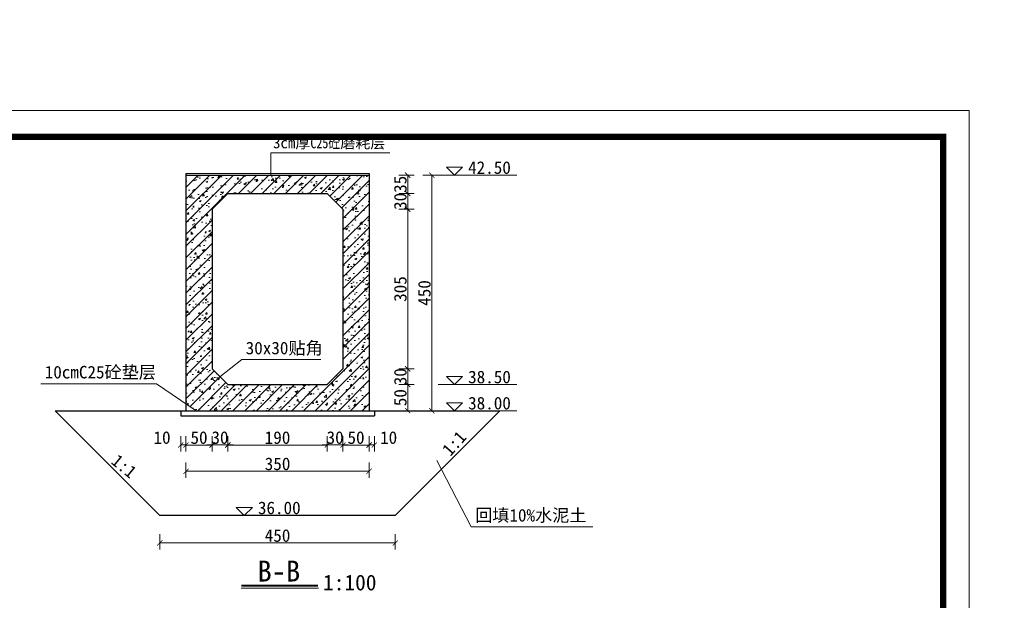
# Model space of a CAD drawing. Extents: x -13074 to 1448651, y 3648755 to 8081248.
# Tile 64 of 173: x 558989 to 559177, y 3858689 to 3858800. Entities that reach past the tile are written whole.
import ezdxf

# ---------------------------------------------------------------- set-up
doc = ezdxf.new("R2010")
doc.units = 0
doc.header["$PDMODE"] = 32
doc.header["$PDSIZE"] = 0.2
doc.layers.get('0').update_dxf_attribs({"linetype": 'CONTINUOUS'})
doc.layers.get('Defpoints').update_dxf_attribs({"linetype": 'CONTINUOUS'})
for name, color, linetype, lineweight in [('0.09标注线', 3, 'CONTINUOUS', 9), ('0.13填充', 8, 'CONTINUOUS', 9), ('0.30粗线', 7, 'CONTINUOUS', 30), ('SHEET', 1, 'CONTINUOUS', 15), ('文字', 7, 'CONTINUOUS', 15), ('新建路', 7, 'CONTINUOUS', 40)]:
    doc.layers.add(name, color=color, linetype=linetype, lineweight=lineweight)
doc.layers.add('PUB_DIM', color=3, linetype='CONTINUOUS')
doc.styles.add('-仿宋_GB2312', font='FangSong_GB2312.ttf')
doc.styles.add('TSSD_Dimension', font='tssdeng.shx', dxfattribs={"width": 0.7, "bigfont": '1hztxt.shx'})
doc.dimstyles.new('TSSD_100_100', dxfattribs={"dimtxt": 300, "dimasz": 100, "dimexe": 100, "dimexo": 250, "dimgap": 100, "dimtad": 1, "dimdec": 0, "dimzin": 0, "dimdsep": 46, "dimtxsty": 'TSSD_Dimension', "dimblk": 'ARCHTICK', "dimcen": 0, "dimdle": 100, "dimclrt": 7, "dimadec": 0, "dimazin": 0, "dimtfac": 1, "dimtdec": 0, "dimtix": 1, "dimtmove": 2, "dimatfit": 3, "dimfxl": 1, "dimtolj": 1, "dimtzin": 0, "dimarcsym": 0})
doc.dimstyles.new('zzzz STANDARD', dxfattribs={"dimtxt": 2.3, "dimasz": 1, "dimexe": 1.25, "dimexo": 1.5, "dimgap": 0.2, "dimtad": 1, "dimdec": 0, "dimlfac": 10, "dimzin": 0, "dimdsep": 46, "dimtxsty": '-仿宋_GB2312', "dimblk": 'ARCHTICK', "dimcen": 0.09, "dimadec": 0, "dimazin": 0, "dimtfac": 1, "dimtdec": 0, "dimtix": 1, "dimtmove": 2, "dimatfit": 3, "dimfxl": 1.7, "dimfxlon": 1, "dimtolj": 1, "dimtzin": 0, "dimlwd": 9, "dimlwe": 9, "dimarcsym": 0})

# ---------------------------------------------------------------- blocks, each defined once
blk = doc.blocks.new('_ARCHTICK')
at = {"color": 0, "linetype": 'ByBlock', "const_width": 0.15}
blk.add_lwpolyline([(-0.5, -0.5), (0.5, 0.5)], dxfattribs=at)
blk = doc.blocks.new('*D1930')
at = {"layer": 'Defpoints', "color": 0, "linetype": 'Continuous', "lineweight": 13}
for p in [(559026.12, 3858733.15), (559029.12, 3858730.15), (559029.12, 3858718.61)]:
    blk.add_point(p, dxfattribs=at)
at = {"layer": '新建路', "color": 0, "linetype": 'Continuous', "lineweight": 9}
for p, q in [((559026.12, 3858720.31), (559026.12, 3858717.36)), ((559029.12, 3858720.31), (559029.12, 3858717.36)), ((559026.12, 3858718.61), (559025.12, 3858718.61)), ((559026.12, 3858718.61), (559029.12, 3858718.61)), ((559029.12, 3858718.61), (559030.12, 3858718.61))]:
    blk.add_line(p, q, dxfattribs=at)
blk.add_blockref('_ARCHTICK', (559026.12, 3858718.61), dxfattribs=at)
at = {"layer": '新建路', "color": 0, "linetype": 'Continuous', "lineweight": 9, "rotation": 180}
blk.add_blockref('_ARCHTICK', (559029.12, 3858718.61), dxfattribs=at)
at = {"layer": '新建路', "color": 0, "linetype": 'Continuous', "lineweight": 13, "insert": (559027.62, 3858720.01), "char_height": 2.4, "attachment_point": 5, "style": '-仿宋_GB2312'}
blk.add_mtext('\\A1;30', dxfattribs=at)
blk = doc.blocks.new('*D1932')
at = {"layer": 'Defpoints', "color": 0, "linetype": 'Continuous', "lineweight": 13}
for p in [(559051.12, 3858733.15), (559048.12, 3858730.15), (559051.12, 3858718.61)]:
    blk.add_point(p, dxfattribs=at)
at = {"layer": '新建路', "color": 0, "linetype": 'Continuous', "lineweight": 9}
for p, q in [((559048.12, 3858720.31), (559048.12, 3858717.36)), ((559051.12, 3858720.31), (559051.12, 3858717.36)), ((559048.12, 3858718.61), (559047.12, 3858718.61)), ((559048.12, 3858718.61), (559051.12, 3858718.61)), ((559051.12, 3858718.61), (559052.12, 3858718.61))]:
    blk.add_line(p, q, dxfattribs=at)
blk.add_blockref('_ARCHTICK', (559048.12, 3858718.61), dxfattribs=at)
at = {"layer": '新建路', "color": 0, "linetype": 'Continuous', "lineweight": 9, "rotation": 180}
blk.add_blockref('_ARCHTICK', (559051.12, 3858718.61), dxfattribs=at)
at = {"layer": '新建路', "color": 0, "linetype": 'Continuous', "lineweight": 13, "insert": (559049.62, 3858720.01), "char_height": 2.4, "attachment_point": 5, "style": '-仿宋_GB2312'}
blk.add_mtext('\\A1;30', dxfattribs=at)
blk = doc.blocks.new('*D1934')
at = {"layer": 'Defpoints', "color": 0, "linetype": 'Continuous', "lineweight": 13}
for p in [(559021.12, 3858725.15), (559056.12, 3858725.15), (559021.12, 3858713.59)]:
    blk.add_point(p, dxfattribs=at)
at = {"layer": '新建路', "color": 0, "linetype": 'Continuous', "lineweight": 9}
for p, q in [((559021.12, 3858715.29), (559021.12, 3858712.34)), ((559056.12, 3858715.29), (559056.12, 3858712.34)), ((559056.12, 3858713.59), (559021.12, 3858713.59))]:
    blk.add_line(p, q, dxfattribs=at)
at = {"layer": '新建路', "color": 0, "linetype": 'Continuous', "lineweight": 9, "rotation": 180}
blk.add_blockref('_ARCHTICK', (559021.12, 3858713.59), dxfattribs=at)
at = {"layer": '新建路', "color": 0, "linetype": 'Continuous', "lineweight": 9}
blk.add_blockref('_ARCHTICK', (559056.12, 3858713.59), dxfattribs=at)
at = {"layer": '新建路', "color": 0, "linetype": 'Continuous', "lineweight": 13, "insert": (559038.62, 3858714.99), "char_height": 2.4, "attachment_point": 5, "style": '-仿宋_GB2312'}
blk.add_mtext('\\A1;350', dxfattribs=at)
blk = doc.blocks.new('*D1936')
at = {"layer": 'Defpoints', "color": 0, "linetype": 'Continuous', "lineweight": 13}
for p in [(559051.12, 3858733.15), (559063.49, 3858733.15), (559048.12, 3858730.15)]:
    blk.add_point(p, dxfattribs=at)
at = {"layer": '新建路', "color": 0, "linetype": 'Continuous', "lineweight": 9}
for p, q in [((559061.79, 3858733.15), (559064.74, 3858733.15)), ((559063.49, 3858733.15), (559063.49, 3858734.15)), ((559063.49, 3858730.15), (559063.49, 3858733.15)), ((559061.79, 3858730.15), (559064.74, 3858730.15)), ((559063.49, 3858730.15), (559063.49, 3858729.15))]:
    blk.add_line(p, q, dxfattribs=at)
for p, rotation in [((559063.49, 3858733.15), 270), ((559063.49, 3858730.15), 90)]:
    blk.add_blockref('_ARCHTICK', p, dxfattribs=dict(at, rotation=rotation))
at = {"layer": '新建路', "color": 0, "linetype": 'Continuous', "lineweight": 13, "insert": (559062.09, 3858731.65), "char_height": 2.4, "attachment_point": 5, "rotation": 90, "style": '-仿宋_GB2312'}
blk.add_mtext('\\A1;30', dxfattribs=at)
blk = doc.blocks.new('*D1938')
at = {"layer": 'Defpoints', "color": 0, "linetype": 'Continuous', "lineweight": 13}
for p in [(559048.12, 3858766.65), (559063.49, 3858766.65), (559051.12, 3858763.65)]:
    blk.add_point(p, dxfattribs=at)
at = {"layer": '新建路', "color": 0, "linetype": 'Continuous', "lineweight": 9}
for p, q in [((559063.49, 3858766.65), (559063.49, 3858767.65)), ((559061.79, 3858766.65), (559064.74, 3858766.65)), ((559063.49, 3858763.65), (559063.49, 3858766.65)), ((559061.79, 3858763.65), (559064.74, 3858763.65)), ((559063.49, 3858763.65), (559063.49, 3858762.65))]:
    blk.add_line(p, q, dxfattribs=at)
for p, rotation in [((559063.49, 3858766.65), 270), ((559063.49, 3858763.65), 90)]:
    blk.add_blockref('_ARCHTICK', p, dxfattribs=dict(at, rotation=rotation))
at = {"layer": '新建路', "color": 0, "linetype": 'Continuous', "lineweight": 13, "insert": (559062.09, 3858765.15), "char_height": 2.4, "attachment_point": 5, "rotation": 90, "style": '-仿宋_GB2312'}
blk.add_mtext('\\A1;30', dxfattribs=at)
blk = doc.blocks.new('*D1940')
at = {"layer": 'Defpoints', "color": 0, "linetype": 'Continuous', "lineweight": 13}
for p in [(559056.12, 3858770.15), (559056.12, 3858725.15), (559068.09, 3858725.15)]:
    blk.add_point(p, dxfattribs=at)
at = {"layer": '新建路', "color": 0, "linetype": 'Continuous', "lineweight": 9}
for p, q in [((559066.39, 3858770.15), (559069.34, 3858770.15)), ((559068.09, 3858770.15), (559068.09, 3858725.15)), ((559066.39, 3858725.15), (559069.34, 3858725.15))]:
    blk.add_line(p, q, dxfattribs=at)
for p, rotation in [((559068.09, 3858770.15), 90), ((559068.09, 3858725.15), 270)]:
    blk.add_blockref('_ARCHTICK', p, dxfattribs=dict(at, rotation=rotation))
at = {"layer": '新建路', "color": 0, "linetype": 'Continuous', "lineweight": 13, "insert": (559066.69, 3858747.65), "char_height": 2.4, "attachment_point": 5, "rotation": 90, "style": '-仿宋_GB2312'}
blk.add_mtext('\\A1;450', dxfattribs=at)
blk = doc.blocks.new('*D1941')
at = {"layer": 'Defpoints', "color": 0, "linetype": 'Continuous', "lineweight": 13}
for p in [(559020.12, 3858724.15), (559021.12, 3858725.15), (559021.12, 3858718.61)]:
    blk.add_point(p, dxfattribs=at)
at = {"layer": '新建路', "color": 0, "linetype": 'Continuous', "lineweight": 9}
for p, q in [((559020.12, 3858720.31), (559020.12, 3858717.36)), ((559021.12, 3858720.31), (559021.12, 3858717.36)), ((559020.12, 3858718.61), (559021.12, 3858718.61))]:
    blk.add_line(p, q, dxfattribs=at)
at = {"layer": '新建路', "color": 0, "linetype": 'Continuous', "lineweight": 9, "rotation": 180}
blk.add_blockref('_ARCHTICK', (559020.12, 3858718.61), dxfattribs=at)
at = {"layer": '新建路', "color": 0, "linetype": 'Continuous', "lineweight": 9}
blk.add_blockref('_ARCHTICK', (559021.12, 3858718.61), dxfattribs=at)
at = {"layer": '新建路', "color": 0, "linetype": 'Continuous', "lineweight": 13, "insert": (559016.55, 3858720.01), "char_height": 2.4, "attachment_point": 5, "style": '-仿宋_GB2312'}
blk.add_mtext('\\A1;10', dxfattribs=at)
blk = doc.blocks.new('*D1942')
at = {"layer": 'Defpoints', "color": 0, "linetype": 'Continuous', "lineweight": 13}
for p in [(559056.12, 3858725.15), (559057.12, 3858725.15), (559057.12, 3858718.61)]:
    blk.add_point(p, dxfattribs=at)
at = {"layer": '新建路', "color": 0, "linetype": 'Continuous', "lineweight": 9}
for p, q in [((559056.12, 3858720.31), (559056.12, 3858717.36)), ((559057.12, 3858720.31), (559057.12, 3858717.36)), ((559056.12, 3858718.61), (559057.12, 3858718.61))]:
    blk.add_line(p, q, dxfattribs=at)
at = {"layer": '新建路', "color": 0, "linetype": 'Continuous', "lineweight": 9, "rotation": 180}
blk.add_blockref('_ARCHTICK', (559056.12, 3858718.61), dxfattribs=at)
at = {"layer": '新建路', "color": 0, "linetype": 'Continuous', "lineweight": 9}
blk.add_blockref('_ARCHTICK', (559057.12, 3858718.61), dxfattribs=at)
at = {"layer": '新建路', "color": 0, "linetype": 'Continuous', "lineweight": 13, "insert": (559059.85, 3858720.01), "char_height": 2.4, "attachment_point": 5, "style": '-仿宋_GB2312'}
blk.add_mtext('\\A1;10', dxfattribs=at)
blk = doc.blocks.new('*D1656')
at = {"layer": 'Defpoints', "color": 0, "lineweight": 13}
for p in [(795706, 267581), (795535, 266220), (795733, 266164), (795134, 265865), (795134, 265865)]:
    blk.add_point(p, dxfattribs=at)
at = {"layer": 'PUB_DIM', "color": 0, "lineweight": -2}
blk.add_arc((795134, 265865), 536, 26.5651, 71.5651, dxfattribs=at)
at = {"layer": 'PUB_DIM', "color": 0, "lineweight": -2, "xscale": 100, "yscale": 100, "zscale": 100}
for p, rotation in [((795303, 266373), 161.5650511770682), ((795614, 266104), 296.5650511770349)]:
    blk.add_blockref('_ARCHTICK', p, dxfattribs=dict(at, rotation=rotation))
blk = doc.blocks.new('123')
at = {"layer": 'PUB_DIM', "color": 7}
dim = blk.add_angular_dim_2l(base=(795535.2, 266220.4), line1=((795732.5, 266163.8), (795133.8, 265864.5)), line2=((795133.8, 265864.5), (795706, 267580.9)), text=' ', dimstyle='TSSD_100_100', dxfattribs=at)
dim.commit()
dim.dimension.update_dxf_attribs({"geometry": '*D1656', "text_midpoint": (426562.1, 722353.3)})

msp = doc.modelspace()

# ---------------------------------------------------------------- hatches: boundary and pattern name
at = {"layer": '0.09标注线', "linetype": 'Continuous', "lineweight": 13}
h = msp.add_hatch(dxfattribs=at)
h.set_pattern_fill('ANSI31', color=256, scale=0.5, style=0)
h.set_pattern_definition([(45, (559021.1157, 3858725.1529), (-1.12253, 1.12253), [])])
h.paths.add_polyline_path([(559056.116, 3858770.153), (559021.116, 3858770.153), (559021.116, 3858726.475), (559023.049, 3858725.153), (559056.116, 3858725.153)])
h.paths.add_polyline_path([(559051.116, 3858763.653), (559051.116, 3858733.153), (559048.116, 3858730.153), (559029.116, 3858730.153), (559026.116, 3858733.153), (559026.116, 3858763.653), (559029.116, 3858766.653), (559048.116, 3858766.653)], flags=16)
h.paths.add_polyline_path([(559031.929, 3858738.932), (559047.178, 3858738.932), (559047.178, 3858734.515), (559031.929, 3858734.515)], flags=8)
h = msp.add_hatch(dxfattribs=at)
h.set_pattern_fill('AR-CONC', color=256, scale=0.02, style=0)
h.set_pattern_definition([(50, (559021.1157, 3858725.153), (3.6437, -0.31878), [0.381, -4.191]), (355, (559021.1157, 3858725.153), (-0.70486, 3.82113), [0.3048, -3.3528]), (100.451, (559021.4194, 3858725.1263), (2.93885, 3.50233), [0.3238, -3.5618]), (46.184, (559021.1157, 3858726.169), (5.42158, -0.84085), [0.5715, -6.2865]), (96.636, (559021.5675, 3858726.099), (4.7481, 4.9485), [0.4857, -5.3427]), (351.184, (559021.116, 3858726.169), (4.7481, 4.9485), [0.4572, -5.0292]), (21, (559021.6237, 3858725.915), (3.0323, -2.04531), [0.381, -4.191]), (326, (559021.6237, 3858725.915), (1.23604, 3.68376), [0.3048, -3.3528]), (71.4514, (559021.8764, 3858725.7444), (4.26833, 1.63846), [0.3238, -3.5618]), (37.5, (559021.1157, 3858725.1529), (0.061772, 1.6911), [0, -3.31216, 0, -3.4036, 0, -3.3655]), (7.5, (559021.1157, 3858725.1529), (1.336393, 2.00361), [0, -1.94056, 0, -3.23596, 0, -1.2827]), (327.5, (559019.9829, 3858725.1529), (2.711812, -0.114575), [0, -1.27, 0, -3.9624, 0, -5.2578]), (317.5, (559019.475, 3858725.1529), (2.96258, 0.50853), [0, -1.651, 0, -2.63144, 0, -3.7338])])
h.paths.add_polyline_path([(559056.116, 3858770.153), (559021.116, 3858770.153), (559021.116, 3858726.475), (559023.049, 3858725.153), (559056.116, 3858725.153)])
h.paths.add_polyline_path([(559051.116, 3858763.653), (559051.116, 3858733.153), (559048.116, 3858730.153), (559029.116, 3858730.153), (559026.116, 3858733.153), (559026.116, 3858763.653), (559029.116, 3858766.653), (559048.116, 3858766.653)], flags=16)
h.paths.add_polyline_path([(559031.929, 3858738.932), (559047.178, 3858738.932), (559047.178, 3858734.515), (559031.929, 3858734.515)], flags=8)

# ---------------------------------------------------------------- linework, layer by layer
at = {"layer": '0.09标注线'}
for p, q in [((559037.314, 3858774.446), (559037.314, 3858770.153)), ((559037.314, 3858774.446), (559060.076, 3858774.446)), ((559070.895, 3858771.691), (559072.434, 3858770.153)), ((559070.895, 3858771.691), (559073.973, 3858771.691)), ((559072.434, 3858770.153), (559073.973, 3858771.691)), ((559021.116, 3858770.453), (559056.116, 3858770.453)), ((559070.895, 3858731.692), (559072.434, 3858730.153)), ((559070.895, 3858731.692), (559073.973, 3858731.692)), ((559072.434, 3858730.153), (559073.973, 3858731.692)), ((559070.895, 3858726.692), (559072.434, 3858725.153)), ((559070.895, 3858726.692), (559073.973, 3858726.692)), ((559072.434, 3858725.153), (559073.973, 3858726.692)), ((559030.73, 3858706.692), (559032.268, 3858705.153)), ((559030.73, 3858706.692), (559033.807, 3858706.692)), ((559032.268, 3858705.153), (559033.807, 3858706.692))]:
    msp.add_line(p, q, dxfattribs=at)
at = {"layer": '0.09标注线', "linetype": 'Continuous', "lineweight": 13}
for p, q in [((559027.616, 3858731.653), (559031.778, 3858734.911)), ((559023.049, 3858725.153), (559015.497, 3858730.318)), ((559069.042, 3858715.636), (559075.627, 3858702.969))]:
    msp.add_line(p, q, dxfattribs=at)
at = {"layer": '0.09标注线', "color": 3, "lineweight": 13}
for p, q in [((559046.905, 3858734.911), (559031.778, 3858734.911)), ((559098.891, 3858702.969), (559075.627, 3858702.969))]:
    msp.add_line(p, q, dxfattribs=at)
at = {"layer": '0.09标注线', "color": 3, "lineweight": 9}
msp.add_line((559015.497, 3858730.318), (558993.388, 3858730.318), dxfattribs=at)
at = {"layer": '0.13填充', "lineweight": 40, "ltscale": 0.005}
msp.add_line((559031.751, 3858691.786), (559046.292, 3858691.786), dxfattribs=at)
at = {"layer": '0.13填充', "ltscale": 0.005}
msp.add_line((559031.695, 3858691.257), (559046.426, 3858691.257), dxfattribs=at)
at = {"layer": '0.30粗线'}
for p, q in [((559021.116, 3858770.453), (559021.116, 3858725.153)), ((559021.116, 3858770.153), (559056.116, 3858770.153)), ((559056.116, 3858770.453), (559056.116, 3858725.153)), ((559029.116, 3858766.653), (559026.116, 3858763.653)), ((559029.116, 3858766.653), (559048.116, 3858766.653)), ((559048.116, 3858766.653), (559051.116, 3858763.653)), ((559026.116, 3858763.653), (559026.116, 3858733.153)), ((559051.116, 3858763.653), (559051.116, 3858733.153)), ((559026.116, 3858733.153), (559029.116, 3858730.153)), ((559048.116, 3858730.153), (559051.116, 3858733.153)), ((559029.116, 3858730.153), (559048.116, 3858730.153)), ((558996.116, 3858725.153), (559081.116, 3858725.153)), ((558996.116, 3858725.153), (559016.116, 3858705.153)), ((559020.116, 3858725.153), (559020.116, 3858724.153)), ((559020.116, 3858724.153), (559057.116, 3858724.153)), ((559057.116, 3858725.153), (559057.116, 3858724.153)), ((559081.116, 3858725.153), (559061.116, 3858705.153)), ((559061.116, 3858705.153), (559016.116, 3858705.153))]:
    msp.add_line(p, q, dxfattribs=at)
at = {"layer": 'SHEET', "color": 7}
msp.add_lwpolyline([(559170.797, 3858485.489), (558750.798, 3858485.489), (558750.798, 3858782.489), (559170.797, 3858782.489)], close=True, dxfattribs=at)
at = {"layer": 'SHEET', "color": 7, "const_width": 1.2}
msp.add_lwpolyline([(558775.797, 3858777.489), (559165.797, 3858777.489), (559165.797, 3858490.489), (558775.797, 3858490.489)], close=True, dxfattribs=at)
at = {"layer": '新建路', "color": 3, "linetype": 'Continuous', "lineweight": 13}
for p, q in [((559084.363, 3858770.153), (559069.338, 3858770.153)), ((559084.363, 3858730.153), (559069.338, 3858730.153)), ((559084.363, 3858725.153), (559069.338, 3858725.153))]:
    msp.add_line(p, q, dxfattribs=at)

# ---------------------------------------------------------------- block references
at = {"linetype": 'Continuous', "lineweight": 13, "xscale": 0.01000000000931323, "yscale": 0.009999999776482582, "zscale": 0.01}
msp.add_blockref('123', (552983.124, 3855442.078), dxfattribs=at)

# ---------------------------------------------------------------- texts
at = {"layer": '0.09标注线', "attachment_point": 1, "style": '-仿宋_GB2312'}
for s, insert, char_height, width in [('3cm厚{\\W0.8;C25砼}磨耗层', (559037.747, 3858777.39, 1.85), 2.1, 35.0584), ('42.50', (559075.035, 3858772.804), 2.4, 12.60969), ('30x30贴角', (559032.529, 3858738.332), 2.4, 19.48533), ('10cmC25砼垫层', (558994.138, 3858733.726), 2.3999, 26.28745), ('38.50', (559075.035, 3858732.804), 2.4, 12.60969), ('38.00', (559075.035, 3858727.804), 2.4, 12.60969), ('36.00', (559034.87, 3858707.804), 2.4, 12.60969), ('回填10%水泥土', (559076.378, 3858706.39), 2.4, 29.59531)]:
    msp.add_mtext(s, dxfattribs=dict(at, insert=insert, char_height=char_height, width=width))
at = {"layer": '0.09标注线', "char_height": 2.4, "width": 29.59531, "attachment_point": 1, "style": '-仿宋_GB2312'}
for insert, rotation in [((559069.842, 3858717.899), 48.38432), ((559008.175, 3858717.044), 320.64739)]:
    msp.add_mtext('1:1', dxfattribs=dict(at, insert=insert, rotation=rotation))
at = {"layer": '文字', "color": 7, "attachment_point": 1, "style": '-仿宋_GB2312'}
for s, insert, char_height, width in [('B-B', (559034.79, 3858696.523), 4, 38.01372), ('1:100', (559047.322, 3858693.834), 3, 10.28955)]:
    msp.add_mtext(s, dxfattribs=dict(at, insert=insert, char_height=char_height, width=width))

# ---------------------------------------------------------------- dimensions: what is measured, and where the dimension line sits
at = {"layer": '新建路', "color": 3, "linetype": 'Continuous', "lineweight": 13}
for base, p1, p2 in [((559063.488, 3858770.153), (559048.116, 3858766.653), (559056.116, 3858770.153)), ((559063.488, 3858763.653), (559051.116, 3858733.153), (559051.116, 3858763.653)), ((559063.488, 3858730.153), (559056.116, 3858725.153), (559048.116, 3858730.153))]:
    msp.add_linear_dim(base=base, p1=p1, p2=p2, angle=90, dimstyle='zzzz STANDARD', override={"dimtxt": 2.4, "dimexo": 2}, dxfattribs=at).render()
for base, p1, p2, picture, middle in [((559068.088, 3858725.153), (559056.116, 3858770.153), (559056.116, 3858725.153), '*D1940', (559066.688, 3858747.653)), ((559063.488, 3858766.653), (559051.116, 3858763.653), (559048.116, 3858766.653), '*D1938', (559062.088, 3858765.153)), ((559063.488, 3858733.153), (559048.116, 3858730.153), (559051.116, 3858733.153), '*D1936', (559062.088, 3858731.653))]:
    dim = msp.add_linear_dim(base=base, p1=p1, p2=p2, angle=90, dimstyle='zzzz STANDARD', override={"dimtxt": 2.4, "dimexo": 2}, dxfattribs=at)
    dim.commit()
    dim.dimension.update_dxf_attribs({"geometry": picture, "text_midpoint": middle})
for base, p1, p2 in [((559026.116, 3858718.607), (559021.116, 3858725.153), (559026.116, 3858733.153)), ((559056.116, 3858718.607), (559051.116, 3858733.153), (559056.116, 3858725.153)), ((559048.116, 3858718.607), (559029.116, 3858730.153), (559048.116, 3858730.153)), ((559061.116, 3858699.897), (559016.116, 3858705.153), (559061.116, 3858705.153))]:
    msp.add_linear_dim(base=base, p1=p1, p2=p2, dimstyle='zzzz STANDARD', override={"dimtxt": 2.4, "dimexo": 2}, dxfattribs=at).render()
for base, p1, p2, picture, middle in [((559029.116, 3858718.607), (559026.116, 3858733.153), (559029.116, 3858730.153), '*D1930', (559027.616, 3858720.007)), ((559051.116, 3858718.607), (559048.116, 3858730.153), (559051.116, 3858733.153), '*D1932', (559049.616, 3858720.007)), ((559021.116, 3858713.587), (559056.116, 3858725.153), (559021.116, 3858725.153), '*D1934', (559038.616, 3858714.987))]:
    dim = msp.add_linear_dim(base=base, p1=p1, p2=p2, dimstyle='zzzz STANDARD', override={"dimtxt": 2.4, "dimexo": 2}, dxfattribs=at)
    dim.commit()
    dim.dimension.update_dxf_attribs({"geometry": picture, "text_midpoint": middle})
for base, p1, p2, picture, middle in [((559021.116, 3858718.607), (559020.116, 3858724.153), (559021.116, 3858725.153), '*D1941', (559016.554, 3858720.007)), ((559057.116, 3858718.607), (559056.116, 3858725.153), (559057.116, 3858725.153), '*D1942', (559059.854, 3858720.007))]:
    dim = msp.add_linear_dim(base=base, p1=p1, p2=p2, dimstyle='zzzz STANDARD', override={"dimtxt": 2.4, "dimexo": 2}, dxfattribs=at)
    dim.commit()
    dim.dimension.update_dxf_attribs({"geometry": picture, "text_midpoint": middle, "dimtype": 160})

doc.saveas('drawing.dxf')
